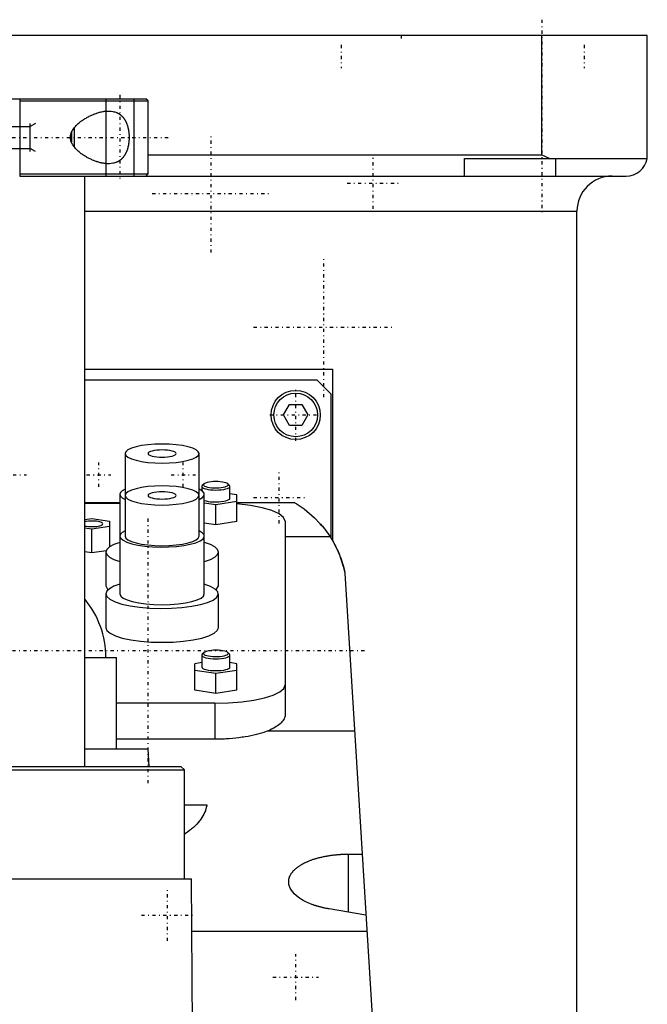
# Model space of a CAD drawing. Extents: x -90 to 90, y -97 to 327.
# Tile 5 of 5: x 1 to 90, y 179 to 319. Entities that reach past the tile are written whole.
import ezdxf

# ---------------------------------------------------------------- set-up
doc = ezdxf.new("R2010")
doc.units = 0
doc.linetypes.add('CENTER', pattern=[1.5, 0.45, -0.5, 0.05, -0.5])
for name, color, linetype in [('AM_0', 7, 'CONTINUOUS'), ('AM_10', 7, 'CONTINUOUS'), ('AM_7', 7, 'CENTER')]:
    doc.layers.add(name, color=color, linetype=linetype)

msp = doc.modelspace()

# ---------------------------------------------------------------- linework, layer by layer
at = {"layer": 'AM_0', "color": 7, "linetype": 'CONTINUOUS'}
for p, q in [((90, 316.5), (-90, 316.5)), ((75, 299.5), (75, 316.5)), ((90, 299.5), (90, 316.5)), ((-18.7, 307.5), (18.7, 307.5)), ((0.75, 307.5), (0.75, 296.5)), ((0.75, 307.2), (19, 307.2)), ((19, 307.2), (18.7, 307.5)), ((19, 296.8), (19, 307.2)), ((8.1, 302.69), (8.1, 301.31)), ((8.5, 303.36), (8.5, 300.64)), ((19, 299.5), (75, 299.5)), ((64, 299), (89.96, 299)), ((64, 296.5), (64, 299)), ((75, 299.5), (76.12, 299)), ((77, 296.5), (77, 299)), ((0.75, 296.8), (19, 296.8)), ((0.75, 296.5), (18.7, 296.5)), ((10, 212.5), (10, 296.5)), ((10, 296.5), (87, 296.5)), ((18.7, 296.5), (19, 296.8)), ((10.01, 291.5), (80, 291.5)), ((80, 30), (80, 291.5)), ((10.01, 269), (45.21, 269)), ((45.21, 269), (45.21, 244.67)), ((10, 267.5), (43, 267.5)), ((43, 267.5), (45, 265.5)), ((45, 265.5), (45, 245.02)), ((38.27, 262.5), (39.13, 264)), ((39.13, 264), (40.87, 264)), ((40.87, 264), (41.73, 262.5)), ((39.13, 261), (38.27, 262.5)), ((41.73, 262.5), (40.87, 261)), ((40.87, 261), (39.13, 261)), ((15.75, 257.01), (15.75, 251.21)), ((26.25, 251.21), (26.25, 257.01)), ((26.72, 252.47), (26.65, 252.33)), ((26.65, 252.33), (26.65, 251.73)), ((26.96, 252.7), (26.72, 252.47)), ((30.58, 252.47), (30.34, 252.7)), ((30.65, 252.33), (30.58, 252.47)), ((30.65, 250.64), (30.65, 252.33)), ((15, 251.21), (15, 237.05)), ((15.75, 251.21), (15.76, 251.13)), ((15.75, 251.05), (15.75, 245.26)), ((26.24, 251.13), (26.25, 251.21)), ((26.25, 245.26), (26.25, 251.05)), ((27, 237.05), (27, 251.21)), ((31.65, 251.12), (30.65, 251.27)), ((31.65, 247.32), (31.65, 251.12)), ((15, 250), (10, 250)), ((10, 249.97), (15, 249.97)), ((27, 250.02), (28.65, 249.77)), ((28.65, 249.77), (31.65, 250.22)), ((28.65, 246.87), (28.65, 249.77)), ((39.86, 250), (31.65, 250)), ((10, 247.61), (11, 247.76)), ((11, 247.76), (13.5, 247.38)), ((13.5, 246.64), (11, 246.26)), ((13.5, 247.38), (13.5, 243.72)), ((28.65, 246.87), (27, 247.12)), ((31.65, 247.32), (28.65, 246.87)), ((38.5, 247.38), (38.5, 219.86)), ((11, 246.26), (10, 246.41)), ((11, 242.88), (11, 246.26)), ((44.92, 245.15), (38.5, 245.15)), ((11, 242.88), (10, 243.03)), ((13.03, 243.19), (11, 242.88)), ((13, 243), (13, 238.17)), ((29, 238.17), (29, 243)), ((47, 240), (57, 77.05)), ((13, 238.17), (13.3, 237.61)), ((13, 237.05), (13, 232.22)), ((28.7, 237.61), (29, 238.17)), ((29, 232.22), (29, 237.05)), ((26.72, 228.47), (26.65, 228.33)), ((26.96, 228.69), (26.72, 228.47)), ((30.58, 228.47), (30.34, 228.69)), ((30.65, 228.33), (30.58, 228.47)), ((10.01, 228), (14.5, 228)), ((14.5, 215), (14.5, 228)), ((26.65, 227.26), (25.65, 227.11)), ((25.65, 223.32), (25.65, 227.11)), ((26.65, 228.33), (26.65, 226.64)), ((30.65, 226.64), (30.65, 228.33)), ((31.65, 227.11), (30.65, 227.26)), ((31.65, 223.32), (31.65, 227.11)), ((25.65, 226.21), (28.65, 225.77)), ((28.65, 225.77), (31.65, 226.21)), ((28.65, 222.87), (28.65, 225.77)), ((28.65, 222.87), (25.65, 223.32)), ((31.65, 223.32), (28.65, 222.87)), ((28.5, 221.5), (14.5, 221.5)), ((28.5, 221.5), (28.5, 216.36)), ((48.38, 217.5), (35.93, 217.5)), ((28.5, 216.36), (14.5, 216.36)), ((10.01, 215), (19, 215)), ((19.16, 212.5), (19, 215)), ((-24.18, 212), (24.18, 212)), ((-23.68, 212.5), (23.68, 212.5)), ((24.18, 212), (23.68, 212.5)), ((24.18, 196.5), (24.18, 212)), ((24.19, 207), (27.36, 207)), ((47.5, 191.75), (47.5, 200.01)), ((47.5, 200.01), (49.45, 200.01)), ((-25.18, 196.5), (25.18, 196.5)), ((25.43, 160.87), (25.18, 196.5)), ((49.99, 191.33), (44.74, 192.21)), ((50.13, 189), (25.23, 189))]:
    msp.add_line(p, q, dxfattribs=at)
for points in [[(21, 258.36), (19.98, 258.34), (18.99, 258.26), (18.08, 258.14), (17.29, 257.97), (16.63, 257.76), (16.15, 257.53), (15.85, 257.27), (15.75, 257.01)], [(15.75, 257.01), (15.85, 256.74), (16.15, 256.49), (16.63, 256.25), (17.29, 256.05), (18.08, 255.88), (18.99, 255.75), (19.98, 255.67), (21, 255.65), (22.02, 255.67), (23.01, 255.75), (23.92, 255.88), (24.71, 256.05), (25.37, 256.25), (25.85, 256.49), (26.15, 256.74), (26.25, 257.01), (26.15, 257.27), (25.85, 257.53), (25.37, 257.76), (24.71, 257.97), (23.92, 258.14), (23.01, 258.26), (22.02, 258.34), (21, 258.36)], [(21, 257.52), (20.61, 257.51), (20.23, 257.48), (19.89, 257.44), (19.59, 257.37), (19.34, 257.29), (19.15, 257.2), (19.04, 257.11), (19, 257.01)], [(19, 257.01), (19.04, 256.91), (19.15, 256.81), (19.34, 256.72), (19.59, 256.64), (19.89, 256.58), (20.23, 256.53), (20.61, 256.5), (21, 256.49), (21.39, 256.5), (21.77, 256.53), (22.11, 256.58), (22.41, 256.64), (22.66, 256.72), (22.85, 256.81), (22.96, 256.91), (23, 257.01), (22.96, 257.11), (22.85, 257.2), (22.66, 257.29), (22.41, 257.37), (22.11, 257.44), (21.77, 257.48), (21.39, 257.51), (21, 257.52)], [(21, 252.41), (19.98, 252.39), (18.99, 252.31), (18.08, 252.18), (17.29, 252.01), (16.63, 251.81), (16.15, 251.57), (15.85, 251.32), (15.75, 251.05)], [(15.75, 251.05), (15.85, 250.79), (16.15, 250.53), (16.63, 250.3), (17.29, 250.09), (18.08, 249.92), (18.99, 249.8), (19.98, 249.72), (21, 249.69), (22.02, 249.72), (23.01, 249.8), (23.92, 249.92), (24.71, 250.09), (25.37, 250.3), (25.85, 250.53), (26.15, 250.79), (26.25, 251.05), (26.15, 251.32), (25.85, 251.57), (25.37, 251.81), (24.71, 252.01), (23.92, 252.18), (23.01, 252.31), (22.02, 252.39), (21, 252.41)], [(26.65, 252.33), (26.69, 252.23), (26.8, 252.14), (26.99, 252.05), (27.24, 251.97), (27.54, 251.9), (27.88, 251.86), (28.26, 251.83), (28.65, 251.82), (29.04, 251.83), (29.42, 251.86), (29.76, 251.9), (30.06, 251.97), (30.31, 252.05), (30.5, 252.14), (30.61, 252.23), (30.65, 252.33)], [(28.65, 253.03), (28.3, 253.02), (27.97, 252.99), (27.66, 252.95), (27.4, 252.89), (27.18, 252.82), (27.02, 252.74), (26.93, 252.66), (26.9, 252.57), (26.94, 252.48), (27.05, 252.39), (27.23, 252.31), (27.46, 252.24), (27.74, 252.19), (28.05, 252.15), (28.39, 252.13), (28.73, 252.12), (29.08, 252.14), (29.41, 252.17), (29.7, 252.21), (29.96, 252.28), (30.16, 252.35), (30.31, 252.43), (30.39, 252.52), (30.4, 252.61), (30.34, 252.7)], [(30.34, 252.7), (30.22, 252.78), (30.05, 252.85), (29.83, 252.91), (29.58, 252.96), (29.28, 253), (28.97, 253.02), (28.65, 253.03)], [(15.75, 251.96), (15.34, 251.72), (15.08, 251.47), (15, 251.21)], [(15, 251.21), (15.08, 250.95), (15.34, 250.7), (15.75, 250.46)], [(21, 251.57), (20.61, 251.56), (20.23, 251.53), (19.89, 251.48), (19.59, 251.42), (19.34, 251.34), (19.15, 251.25), (19.04, 251.15), (19, 251.05), (19.04, 250.95), (19.15, 250.86), (19.34, 250.77), (19.59, 250.69), (19.89, 250.62), (20.23, 250.57), (20.61, 250.55), (21, 250.54), (21.39, 250.55), (21.77, 250.57), (22.11, 250.62), (22.41, 250.69), (22.66, 250.77), (22.85, 250.86), (22.96, 250.95), (23, 251.05)], [(23, 251.05), (22.96, 251.15), (22.85, 251.25), (22.66, 251.34), (22.41, 251.42), (22.11, 251.48), (21.77, 251.53), (21.39, 251.56), (21, 251.57)], [(26.25, 250.46), (26.73, 250.75), (26.97, 251.05), (26.97, 251.37), (26.73, 251.67), (26.25, 251.96)], [(27, 250.35), (27.25, 250.27), (27.55, 250.21), (27.9, 250.16), (28.27, 250.14), (28.66, 250.13), (29.05, 250.14), (29.42, 250.17), (29.77, 250.22), (30.07, 250.28), (30.32, 250.36), (30.5, 250.45), (30.61, 250.54), (30.65, 250.64)], [(38.5, 247.38), (38.28, 247.92), (37.64, 248.43), (36.61, 248.9), (35.22, 249.3), (33.55, 249.62), (31.65, 249.84)], [(12.55, 247.01), (12.52, 247.09), (12.44, 247.16), (12.31, 247.23), (12.13, 247.29), (11.91, 247.34), (11.65, 247.37), (11.38, 247.4), (11.09, 247.41), (10.79, 247.41), (10.51, 247.39), (10.24, 247.36), (10, 247.32)], [(10, 246.7), (10.24, 246.66), (10.51, 246.63), (10.79, 246.61), (11.09, 246.61), (11.38, 246.62), (11.65, 246.65), (11.91, 246.68), (12.13, 246.73), (12.31, 246.79), (12.44, 246.86), (12.52, 246.93), (12.55, 247.01)], [(15.75, 246.01), (15.34, 245.77), (15.08, 245.52), (15, 245.26)], [(15, 245.26), (15.11, 244.96), (15.44, 244.68), (15.97, 244.41), (16.68, 244.18), (17.56, 243.99), (18.56, 243.84), (19.65, 243.74), (20.79, 243.71), (21.93, 243.72), (23.05, 243.8), (24.09, 243.93), (25.01, 244.1), (25.79, 244.32), (26.39, 244.58), (26.79, 244.85), (26.98, 245.15), (26.96, 245.44), (26.71, 245.74), (26.25, 246.01)], [(15.75, 245.26), (15.85, 244.99), (16.15, 244.74), (16.63, 244.5), (17.29, 244.3), (18.08, 244.13), (18.99, 244), (19.98, 243.92), (21, 243.9), (22.02, 243.92), (23.01, 244), (23.92, 244.13), (24.71, 244.3), (25.37, 244.5), (25.85, 244.74), (26.15, 244.99), (26.25, 245.26)], [(15, 244.37), (14.15, 244.07), (13.52, 243.73), (13.13, 243.37), (13, 243)], [(29, 243), (28.87, 243.37), (28.48, 243.73), (27.86, 244.07), (27.01, 244.37)], [(13, 243), (13.13, 242.63), (13.52, 242.27), (14.14, 241.93), (14.99, 241.63)], [(27.01, 241.63), (27.86, 241.93), (28.48, 242.27), (28.87, 242.63), (29, 243)], [(15, 238.42), (14.15, 238.12), (13.52, 237.78), (13.13, 237.42), (13, 237.05)], [(13, 237.05), (13.15, 236.65), (13.59, 236.27), (14.31, 235.91), (15.27, 235.6), (16.45, 235.34), (17.8, 235.15), (19.27, 235.03), (20.8, 234.98), (22.34, 235.01), (23.83, 235.11), (25.21, 235.29), (26.44, 235.53), (27.47, 235.83), (28.25, 236.17), (28.76, 236.55), (28.99, 236.94), (28.92, 237.34), (28.55, 237.73), (27.9, 238.09), (27, 238.42)], [(15, 237.05), (15.12, 236.74), (15.46, 236.45), (16.01, 236.18), (16.76, 235.95), (17.67, 235.76), (18.7, 235.61), (19.83, 235.52), (21, 235.49), (22.17, 235.52), (23.3, 235.61), (24.33, 235.76), (25.24, 235.95), (25.99, 236.18), (26.54, 236.45), (26.88, 236.74), (27, 237.05)], [(13, 232.22), (13.15, 231.81), (13.61, 231.43), (14.35, 231.07), (15.34, 230.75), (16.56, 230.5), (17.94, 230.31), (19.44, 230.19), (21, 230.15), (22.56, 230.19), (24.06, 230.31), (25.44, 230.5), (26.66, 230.75), (27.65, 231.07), (28.39, 231.43), (28.85, 231.81), (29, 232.22)], [(26.96, 228.69), (26.9, 228.6), (26.91, 228.51), (26.99, 228.43), (27.14, 228.34), (27.34, 228.27), (27.6, 228.21), (27.89, 228.16), (28.22, 228.13), (28.57, 228.12), (28.91, 228.12), (29.25, 228.15), (29.56, 228.18), (29.84, 228.24), (30.07, 228.31), (30.25, 228.39), (30.36, 228.47), (30.4, 228.56), (30.37, 228.65), (30.28, 228.74), (30.12, 228.82), (29.9, 228.89), (29.64, 228.95), (29.33, 228.99), (29, 229.01), (28.65, 229.02)], [(28.65, 229.02), (28.33, 229.02), (28.02, 228.99), (27.72, 228.96), (27.47, 228.9), (27.25, 228.84), (27.08, 228.77), (26.96, 228.69)], [(26.65, 228.33), (26.69, 228.23), (26.8, 228.13), (26.99, 228.04), (27.24, 227.96), (27.54, 227.9), (27.88, 227.85), (28.26, 227.82), (28.65, 227.81), (29.04, 227.82), (29.42, 227.85), (29.76, 227.9), (30.06, 227.96), (30.31, 228.04), (30.5, 228.13), (30.61, 228.23), (30.65, 228.33)], [(26.65, 226.64), (26.69, 226.54), (26.8, 226.44), (26.99, 226.35), (27.24, 226.27), (27.54, 226.21), (27.88, 226.16), (28.26, 226.13), (28.65, 226.12), (29.04, 226.13), (29.42, 226.16), (29.76, 226.21), (30.06, 226.27), (30.31, 226.35), (30.5, 226.44), (30.61, 226.54), (30.65, 226.64)], [(28.5, 221.5), (30.45, 221.55), (32.33, 221.7), (34.06, 221.94), (35.57, 222.26), (36.81, 222.65), (37.74, 223.1), (38.31, 223.58), (38.5, 224.09)]]:
    msp.add_lwpolyline(points, dxfattribs=at)
for points in [[(13.37, 298.25, 0), (13.32, 298.25, 0), (13.21, 298.25, 0), (13.11, 298.26, 0), (13.05, 298.26, 0), (13, 298.27, 0), (12.89, 298.28, 0), (12.77, 298.29, 0), (12.66, 298.31, 0), (12.55, 298.33, 0), (12.43, 298.35, 0), (12.38, 298.36, 0), (12.32, 298.38, 0), (12.2, 298.4, 0), (12.08, 298.43, 0), (11.96, 298.47, 0), (11.85, 298.5, 0), (11.73, 298.54, 0), (11.67, 298.56, 0), (11.61, 298.58, 0), (11.49, 298.63, 0), (11.37, 298.67, 0), (11.31, 298.69, 0), (11.24, 298.72, 0), (11.12, 298.77, 0), (11, 298.82, 0), (10.94, 298.85, 0), (10.88, 298.88, 0), (10.76, 298.93, 0), (10.65, 298.99, 0), (10.53, 299.05, 0), (10.41, 299.11, 0), (10.29, 299.18, 0), (10.23, 299.21, 0), (10.18, 299.25, 0), (10.06, 299.31, 0), (9.95, 299.38, 0), (9.84, 299.46, 0), (9.73, 299.53, 0), (9.62, 299.61, 0), (9.56, 299.64, 0), (9.51, 299.68, 0), (9.4, 299.76, 0), (9.29, 299.85, 0), (9.19, 299.94, 0), (9.08, 300.03, 0), (8.97, 300.12, 0), (8.92, 300.17, 0), (8.87, 300.22, 0), (8.77, 300.32, 0), (8.67, 300.43, 0), (8.58, 300.54, 0), (8.49, 300.65, 0), (8.41, 300.76, 0), (8.36, 300.82, 0), (8.33, 300.88, 0), (8.25, 301, 0), (8.19, 301.12, 0), (8.13, 301.25, 0), (8.1, 301.32, 0), (8.09, 301.35, 0), (8.08, 301.37, 0), (8.08, 301.38, 0), (8.07, 301.39, 0), (8.06, 301.41, 0), (8.06, 301.43, 0), (8.05, 301.45, 0), (8.04, 301.48, 0), (8.04, 301.5, 0), (8.03, 301.51, 0), (8.03, 301.52, 0), (8.02, 301.54, 0), (8.02, 301.57, 0), (8.02, 301.58, 0), (8.01, 301.59, 0), (8.01, 301.61, 0), (8, 301.63, 0), (8, 301.65, 0), (8, 301.66, 0), (7.99, 301.68, 0), (7.99, 301.7, 0), (7.99, 301.73, 0), (7.98, 301.75, 0), (7.98, 301.77, 0), (7.98, 301.78, 0), (7.98, 301.8, 0), (7.97, 301.82, 0), (7.97, 301.84, 0), (7.97, 301.87, 0), (7.97, 301.89, 0), (7.97, 301.92, 0), (7.97, 301.93, 0), (7.97, 301.94, 0), (7.97, 301.96, 0), (7.96, 301.99, 0), (7.96, 302, 0), (7.96, 302.01, 0), (7.97, 302.04, 0), (7.97, 302.06, 0), (7.97, 302.07, 0), (7.97, 302.08, 0), (7.97, 302.11, 0), (7.97, 302.13, 0), (7.97, 302.16, 0), (7.97, 302.18, 0), (7.98, 302.2, 0), (7.98, 302.22, 0), (7.98, 302.23, 0), (7.98, 302.25, 0), (7.99, 302.27, 0), (7.99, 302.3, 0), (7.99, 302.32, 0), (8, 302.34, 0), (8, 302.35, 0), (8, 302.37, 0), (8.01, 302.39, 0), (8.01, 302.41, 0), (8.02, 302.42, 0), (8.02, 302.43, 0), (8.02, 302.46, 0), (8.03, 302.48, 0), (8.03, 302.49, 0), (8.04, 302.5, 0), (8.04, 302.52, 0), (8.05, 302.55, 0), (8.06, 302.57, 0), (8.06, 302.59, 0), (8.07, 302.61, 0), (8.08, 302.62, 0), (8.08, 302.63, 0), (8.09, 302.65, 0), (8.1, 302.68, 0), (8.13, 302.75, 0), (8.19, 302.88, 0), (8.25, 303, 0), (8.33, 303.12, 0), (8.36, 303.18, 0), (8.41, 303.24, 0), (8.49, 303.35, 0), (8.58, 303.46, 0), (8.67, 303.57, 0), (8.77, 303.68, 0), (8.87, 303.78, 0), (8.92, 303.83, 0), (8.97, 303.88, 0), (9.08, 303.97, 0), (9.19, 304.06, 0), (9.29, 304.15, 0), (9.4, 304.24, 0), (9.51, 304.32, 0), (9.56, 304.36, 0), (9.62, 304.39, 0), (9.73, 304.47, 0), (9.84, 304.54, 0), (9.95, 304.62, 0), (10.06, 304.69, 0), (10.18, 304.75, 0), (10.23, 304.79, 0), (10.29, 304.82, 0), (10.41, 304.89, 0), (10.53, 304.95, 0), (10.65, 305.01, 0), (10.76, 305.07, 0), (10.88, 305.12, 0), (10.94, 305.15, 0), (11, 305.18, 0), (11.12, 305.23, 0), (11.24, 305.28, 0), (11.31, 305.31, 0), (11.37, 305.33, 0), (11.49, 305.37, 0), (11.61, 305.42, 0), (11.67, 305.44, 0), (11.73, 305.46, 0), (11.85, 305.5, 0), (11.96, 305.53, 0), (12.08, 305.57, 0), (12.2, 305.6, 0), (12.32, 305.62, 0), (12.38, 305.64, 0), (12.43, 305.65, 0), (12.55, 305.67, 0), (12.66, 305.69, 0), (12.77, 305.71, 0), (12.89, 305.72, 0), (13, 305.73, 0), (13.05, 305.74, 0), (13.11, 305.74, 0), (13.21, 305.75, 0), (13.32, 305.75, 0), (13.37, 305.75, 0)], [(13.37, 305.75, 0), (13.5, 305.75, 0), (13.76, 305.73, 0), (14.01, 305.69, 0), (14.14, 305.66, 0), (14.27, 305.63, 0), (14.41, 305.58, 0), (14.45, 305.57, 0), (14.49, 305.55, 0), (14.51, 305.54, 0), (14.53, 305.53, 0), (14.57, 305.52, 0), (14.61, 305.5, 0), (14.65, 305.48, 0), (14.69, 305.46, 0), (14.73, 305.44, 0), (14.74, 305.43, 0), (14.76, 305.42, 0), (14.8, 305.4, 0), (14.84, 305.38, 0), (14.88, 305.35, 0), (14.91, 305.33, 0), (14.95, 305.3, 0), (14.97, 305.29, 0), (14.98, 305.28, 0), (15.02, 305.25, 0), (15.06, 305.23, 0), (15.09, 305.2, 0), (15.12, 305.17, 0), (15.16, 305.14, 0), (15.17, 305.13, 0), (15.19, 305.11, 0), (15.22, 305.08, 0), (15.26, 305.05, 0), (15.29, 305.02, 0), (15.32, 304.99, 0), (15.35, 304.96, 0), (15.37, 304.94, 0), (15.38, 304.92, 0), (15.41, 304.89, 0), (15.44, 304.86, 0), (15.46, 304.84, 0), (15.47, 304.82, 0), (15.5, 304.78, 0), (15.53, 304.75, 0), (15.54, 304.73, 0), (15.56, 304.71, 0), (15.58, 304.67, 0), (15.61, 304.63, 0), (15.64, 304.59, 0), (15.66, 304.55, 0), (15.69, 304.51, 0), (15.7, 304.49, 0), (15.71, 304.47, 0), (15.74, 304.43, 0), (15.76, 304.39, 0), (15.79, 304.34, 0), (15.81, 304.3, 0), (15.83, 304.25, 0), (15.84, 304.23, 0), (15.86, 304.21, 0), (15.88, 304.16, 0), (15.9, 304.11, 0), (15.92, 304.06, 0), (15.94, 304.01, 0), (15.96, 303.96, 0), (15.97, 303.94, 0), (15.98, 303.91, 0), (16, 303.86, 0), (16.02, 303.81, 0), (16.04, 303.75, 0), (16.06, 303.7, 0), (16.07, 303.64, 0), (16.08, 303.62, 0), (16.09, 303.59, 0), (16.11, 303.53, 0), (16.12, 303.48, 0), (16.14, 303.42, 0), (16.15, 303.36, 0), (16.17, 303.3, 0), (16.17, 303.27, 0), (16.18, 303.24, 0), (16.19, 303.19, 0), (16.2, 303.13, 0), (16.21, 303.1, 0), (16.21, 303.07, 0), (16.22, 303.01, 0), (16.23, 302.95, 0), (16.24, 302.92, 0), (16.24, 302.89, 0), (16.25, 302.82, 0), (16.26, 302.76, 0), (16.27, 302.7, 0), (16.27, 302.64, 0), (16.28, 302.58, 0), (16.28, 302.55, 0), (16.29, 302.52, 0), (16.29, 302.46, 0), (16.3, 302.4, 0), (16.3, 302.33, 0), (16.3, 302.27, 0), (16.3, 302.21, 0), (16.3, 302.18, 0), (16.31, 302.15, 0), (16.31, 302.09, 0), (16.31, 302.03, 0), (16.31, 302, 0)], [(16.31, 302, 0), (16.31, 301.97, 0), (16.31, 301.91, 0), (16.31, 301.85, 0), (16.3, 301.82, 0), (16.3, 301.79, 0), (16.3, 301.73, 0), (16.3, 301.67, 0), (16.3, 301.6, 0), (16.29, 301.54, 0), (16.29, 301.48, 0), (16.28, 301.45, 0), (16.28, 301.42, 0), (16.27, 301.36, 0), (16.27, 301.3, 0), (16.26, 301.24, 0), (16.25, 301.18, 0), (16.24, 301.11, 0), (16.24, 301.08, 0), (16.23, 301.05, 0), (16.22, 300.99, 0), (16.21, 300.93, 0), (16.21, 300.9, 0), (16.2, 300.87, 0), (16.19, 300.81, 0), (16.18, 300.76, 0), (16.17, 300.73, 0), (16.17, 300.7, 0), (16.15, 300.64, 0), (16.14, 300.58, 0), (16.12, 300.52, 0), (16.11, 300.47, 0), (16.09, 300.41, 0), (16.08, 300.38, 0), (16.07, 300.36, 0), (16.06, 300.3, 0), (16.04, 300.25, 0), (16.02, 300.19, 0), (16, 300.14, 0), (15.98, 300.09, 0), (15.97, 300.06, 0), (15.96, 300.04, 0), (15.94, 299.99, 0), (15.92, 299.94, 0), (15.9, 299.89, 0), (15.88, 299.84, 0), (15.86, 299.79, 0), (15.84, 299.77, 0), (15.83, 299.75, 0), (15.81, 299.7, 0), (15.79, 299.66, 0), (15.76, 299.61, 0), (15.74, 299.57, 0), (15.71, 299.53, 0), (15.7, 299.51, 0), (15.69, 299.49, 0), (15.66, 299.45, 0), (15.64, 299.41, 0), (15.61, 299.37, 0), (15.58, 299.33, 0), (15.56, 299.29, 0), (15.54, 299.27, 0), (15.53, 299.25, 0), (15.5, 299.22, 0), (15.47, 299.18, 0), (15.46, 299.16, 0), (15.44, 299.14, 0), (15.41, 299.11, 0), (15.38, 299.08, 0), (15.37, 299.06, 0), (15.35, 299.04, 0), (15.32, 299.01, 0), (15.29, 298.98, 0), (15.26, 298.95, 0), (15.22, 298.92, 0), (15.19, 298.89, 0), (15.17, 298.87, 0), (15.16, 298.86, 0), (15.12, 298.83, 0), (15.09, 298.8, 0), (15.06, 298.77, 0), (15.02, 298.75, 0), (14.98, 298.72, 0), (14.97, 298.71, 0), (14.95, 298.7, 0), (14.91, 298.67, 0), (14.88, 298.65, 0), (14.84, 298.62, 0), (14.8, 298.6, 0), (14.76, 298.58, 0), (14.74, 298.57, 0), (14.73, 298.56, 0), (14.69, 298.54, 0), (14.65, 298.52, 0), (14.61, 298.5, 0), (14.57, 298.48, 0), (14.53, 298.47, 0), (14.51, 298.46, 0), (14.49, 298.45, 0), (14.45, 298.43, 0), (14.41, 298.42, 0), (14.27, 298.37, 0), (14.14, 298.34, 0), (14.01, 298.31, 0), (13.76, 298.27, 0), (13.5, 298.25, 0), (13.37, 298.25, 0)], [(89.96, 299, 0), (89.97, 299.08, 0), (89.99, 299.25, 0), (90, 299.42, 0), (90, 299.5, 0)], [(39.86, 250, 0), (39.89, 249.98, 0), (39.97, 249.94, 0), (40.07, 249.88, 0), (40.12, 249.84, 0), (40.19, 249.8, 0), (40.33, 249.72, 0), (40.49, 249.61, 0), (41.18, 249.13, 0), (42.69, 247.86, 0), (43.5, 247.02, 0)], [(43.81, 246.66, 0), (43.8, 246.67, 0), (43.76, 246.69, 0), (43.73, 246.71, 0), (43.72, 246.72, 0), (43.7, 246.73, 0), (43.68, 246.75, 0), (43.65, 246.77, 0), (43.63, 246.79, 0), (43.61, 246.81, 0), (43.59, 246.83, 0), (43.58, 246.84, 0), (43.57, 246.85, 0), (43.56, 246.87, 0), (43.54, 246.89, 0), (43.53, 246.91, 0), (43.52, 246.93, 0), (43.51, 246.95, 0), (43.51, 246.96, 0), (43.51, 246.97, 0), (43.5, 246.99, 0), (43.5, 247.01, 0), (43.5, 247.02, 0)], [(43.5, 247.02, 0), (43.5, 247.02, 0), (43.5, 247.02, 0), (43.5, 247.01, 0), (43.51, 247.01, 0), (43.51, 247.01, 0), (43.51, 247, 0), (43.52, 247, 0), (43.53, 246.99, 0), (43.54, 246.98, 0), (43.55, 246.97, 0), (43.55, 246.96, 0), (43.56, 246.95, 0), (43.57, 246.94, 0), (43.59, 246.92, 0), (43.6, 246.9, 0), (43.62, 246.88, 0), (43.64, 246.86, 0), (43.65, 246.85, 0), (43.66, 246.84, 0), (43.68, 246.81, 0), (43.7, 246.79, 0), (43.72, 246.77, 0), (43.73, 246.76, 0), (43.75, 246.73, 0), (43.78, 246.7, 0), (43.79, 246.68, 0), (43.81, 246.66, 0), (43.83, 246.63, 0), (43.86, 246.59, 0), (43.89, 246.56, 0), (43.93, 246.52, 0), (43.96, 246.48, 0), (43.97, 246.46, 0), (43.99, 246.44, 0), (44.03, 246.39, 0), (44.06, 246.35, 0), (44.1, 246.31, 0), (44.13, 246.26, 0), (44.17, 246.21, 0), (44.19, 246.19, 0), (44.21, 246.16, 0), (44.24, 246.12, 0), (44.28, 246.06, 0), (44.32, 246.01, 0), (44.36, 245.96, 0), (44.4, 245.91, 0), (44.42, 245.88, 0), (44.44, 245.85, 0), (44.48, 245.8, 0), (44.52, 245.74, 0), (44.56, 245.69, 0), (44.6, 245.63, 0), (44.64, 245.57, 0), (44.66, 245.54, 0), (44.68, 245.51, 0), (44.72, 245.44, 0), (44.77, 245.38, 0), (44.81, 245.31, 0), (44.85, 245.25, 0), (44.9, 245.18, 0), (44.92, 245.15, 0), (44.94, 245.11, 0), (44.98, 245.05, 0), (45.03, 244.98, 0), (45.05, 244.94, 0), (45.07, 244.9, 0), (45.12, 244.83, 0), (45.16, 244.76, 0), (45.18, 244.72, 0), (45.2, 244.69, 0), (45.25, 244.61, 0), (45.29, 244.53, 0), (45.34, 244.46, 0), (45.38, 244.38, 0), (45.42, 244.3, 0), (45.45, 244.26, 0), (45.47, 244.22, 0), (45.51, 244.14, 0), (45.55, 244.06, 0), (45.6, 243.98, 0), (45.64, 243.89, 0), (45.68, 243.81, 0), (45.71, 243.77, 0), (45.73, 243.72, 0), (45.77, 243.64, 0), (45.81, 243.55, 0), (45.85, 243.46, 0), (45.89, 243.37, 0), (45.94, 243.29, 0), (45.96, 243.24, 0), (45.98, 243.2, 0), (46.02, 243.11, 0), (46.06, 243.01, 0), (46.19, 242.69, 0), (46.41, 242.12, 0), (46.51, 241.82, 0), (46.61, 241.52, 0), (46.78, 240.92, 0), (46.93, 240.31, 0), (47, 240, 0)], [(43.81, 246.66, 0), (44, 246.42, 0), (44.38, 245.94, 0), (44.74, 245.42, 0), (44.92, 245.15, 0)], [(44.92, 245.15, 0), (45.37, 244.4, 0), (46.16, 242.76, 0), (46.77, 240.96, 0), (47, 240, 0)], [(38.5, 219.86, 0), (38.5, 219.8, 0), (38.48, 219.66, 0), (38.45, 219.52, 0), (38.43, 219.45, 0), (38.4, 219.38, 0), (38.34, 219.24, 0), (38.26, 219.1, 0), (38.16, 218.96, 0), (38.04, 218.82, 0), (37.91, 218.68, 0), (37.84, 218.61, 0), (37.77, 218.55, 0), (37.6, 218.41, 0), (37.42, 218.28, 0), (37.23, 218.15, 0), (37.02, 218.02, 0), (36.8, 217.9, 0), (36.69, 217.84, 0), (36.57, 217.78, 0), (36.32, 217.66, 0), (36.07, 217.55, 0), (35.93, 217.5, 0)], [(35.93, 217.5, 0), (35.78, 217.44, 0), (35.47, 217.33, 0), (35.13, 217.23, 0), (34.96, 217.18, 0), (34.78, 217.13, 0), (34.42, 217.03, 0), (34.03, 216.94, 0), (33.63, 216.85, 0), (33.22, 216.77, 0), (32.8, 216.7, 0), (32.58, 216.66, 0), (32.37, 216.63, 0), (31.92, 216.57, 0), (31.47, 216.52, 0), (31.02, 216.47, 0), (30.56, 216.43, 0), (30.1, 216.4, 0), (29.87, 216.39, 0), (29.64, 216.38, 0), (29.18, 216.37, 0), (28.72, 216.36, 0), (28.5, 216.36, 0)], [(27.36, 207, 0), (27.34, 206.88, 0), (27.29, 206.65, 0), (27.23, 206.41, 0), (27.19, 206.29, 0), (27.15, 206.17, 0), (27.05, 205.93, 0), (26.94, 205.69, 0), (26.81, 205.45, 0), (26.66, 205.22, 0), (26.5, 204.98, 0), (26.41, 204.86, 0), (26.32, 204.74, 0), (26.13, 204.51, 0), (25.92, 204.27, 0), (25.69, 204.04, 0), (25.45, 203.81, 0), (25.19, 203.59, 0), (25.06, 203.47, 0), (24.92, 203.36, 0), (24.63, 203.14, 0), (24.33, 202.93, 0), (24.18, 202.82, 0)], [(39, 196.08, 0), (39, 196.1, 0), (39, 196.16, 0), (39, 196.21, 0), (39.01, 196.24, 0), (39.01, 196.27, 0), (39.02, 196.32, 0), (39.02, 196.37, 0), (39.03, 196.43, 0), (39.04, 196.48, 0), (39.06, 196.54, 0), (39.06, 196.56, 0), (39.07, 196.59, 0), (39.09, 196.65, 0), (39.1, 196.7, 0), (39.12, 196.76, 0), (39.14, 196.81, 0), (39.17, 196.87, 0), (39.18, 196.89, 0), (39.19, 196.92, 0), (39.22, 196.98, 0), (39.25, 197.03, 0), (39.26, 197.06, 0), (39.27, 197.08, 0), (39.31, 197.14, 0), (39.34, 197.19, 0), (39.36, 197.22, 0), (39.37, 197.25, 0), (39.41, 197.3, 0), (39.45, 197.35, 0), (39.49, 197.41, 0), (39.53, 197.46, 0), (39.57, 197.51, 0), (39.59, 197.54, 0), (39.62, 197.57, 0), (39.66, 197.62, 0), (39.71, 197.67, 0), (39.76, 197.72, 0), (39.81, 197.77, 0), (39.87, 197.83, 0), (39.89, 197.85, 0), (39.92, 197.88, 0), (39.98, 197.93, 0), (40.03, 197.98, 0), (40.09, 198.03, 0), (40.15, 198.08, 0), (40.22, 198.12, 0), (40.25, 198.15, 0), (40.28, 198.17, 0), (40.35, 198.22, 0), (40.41, 198.27, 0), (40.48, 198.31, 0), (40.55, 198.36, 0), (40.62, 198.41, 0), (40.66, 198.43, 0), (40.69, 198.45, 0), (40.77, 198.5, 0), (40.84, 198.54, 0), (40.92, 198.58, 0), (41, 198.63, 0), (41.07, 198.67, 0), (41.11, 198.69, 0), (41.15, 198.71, 0), (41.24, 198.75, 0), (41.32, 198.79, 0), (41.36, 198.81, 0), (41.4, 198.83, 0), (41.48, 198.87, 0), (41.57, 198.91, 0), (41.61, 198.93, 0), (41.65, 198.95, 0), (41.74, 198.98, 0), (41.83, 199.02, 0), (41.92, 199.06, 0), (42.01, 199.09, 0), (42.11, 199.13, 0), (42.16, 199.15, 0), (42.2, 199.16, 0), (42.3, 199.2, 0), (42.4, 199.23, 0), (42.5, 199.27, 0), (42.6, 199.3, 0), (42.71, 199.33, 0), (42.76, 199.35, 0), (42.81, 199.37, 0), (42.92, 199.4, 0), (43.03, 199.43, 0), (43.14, 199.46, 0), (43.25, 199.49, 0), (43.36, 199.52, 0), (43.41, 199.53, 0), (43.47, 199.55, 0), (43.59, 199.57, 0), (43.7, 199.6, 0), (43.82, 199.63, 0), (43.93, 199.65, 0), (44.05, 199.67, 0), (44.11, 199.69, 0), (44.17, 199.7, 0), (44.29, 199.72, 0), (44.41, 199.74, 0), (44.53, 199.76, 0), (44.66, 199.78, 0), (44.78, 199.8, 0), (44.84, 199.81, 0), (44.9, 199.82, 0), (45.03, 199.84, 0), (45.15, 199.86, 0), (45.22, 199.86, 0), (45.28, 199.87, 0), (45.41, 199.89, 0), (45.53, 199.9, 0), (45.6, 199.91, 0), (45.66, 199.91, 0), (45.79, 199.93, 0), (45.91, 199.94, 0), (46.04, 199.95, 0), (46.17, 199.96, 0), (46.3, 199.97, 0), (46.36, 199.97, 0), (46.42, 199.98, 0), (46.55, 199.98, 0), (46.68, 199.99, 0), (46.81, 199.99, 0), (46.93, 200, 0), (47.06, 200, 0), (47.12, 200, 0), (47.19, 200, 0), (47.31, 200.01, 0), (47.44, 200.01, 0), (47.5, 200.01, 0)], [(44.74, 192.21, 0), (44.69, 192.22, 0), (44.6, 192.24, 0), (44.5, 192.26, 0), (44.45, 192.27, 0), (44.4, 192.27, 0), (44.31, 192.29, 0), (44.21, 192.31, 0), (44.11, 192.33, 0), (44.02, 192.35, 0), (43.92, 192.37, 0), (43.88, 192.38, 0), (43.83, 192.4, 0), (43.74, 192.42, 0), (43.65, 192.44, 0), (43.55, 192.46, 0), (43.46, 192.49, 0), (43.37, 192.51, 0), (43.33, 192.52, 0), (43.28, 192.54, 0), (43.2, 192.56, 0), (43.11, 192.59, 0), (43.06, 192.6, 0), (43.02, 192.61, 0), (42.94, 192.64, 0), (42.85, 192.67, 0), (42.81, 192.68, 0), (42.77, 192.69, 0), (42.68, 192.72, 0), (42.6, 192.75, 0), (42.52, 192.78, 0), (42.44, 192.81, 0), (42.36, 192.83, 0), (42.32, 192.85, 0), (42.28, 192.86, 0), (42.2, 192.89, 0), (42.12, 192.92, 0), (41.86, 193.03, 0), (41.45, 193.22, 0), (41.06, 193.43, 0), (40.7, 193.65, 0), (40.53, 193.76, 0), (40.36, 193.88, 0), (40.06, 194.12, 0), (39.8, 194.37, 0), (39.57, 194.63, 0), (39.38, 194.89, 0), (39.23, 195.16, 0), (39.16, 195.29, 0), (39.11, 195.42, 0), (39.04, 195.69, 0), (39, 195.95, 0), (39, 196.08, 0)]]:
    msp.add_polyline3d(points, dxfattribs=at)
for radius in [3.5, 3.1]:
    msp.add_circle((40, 262.5), radius, dxfattribs=at)
for centre, radius, start, end in [((87, 299.5), 3, 270, 350.4059), ((85, 291.5), 5, 90, 180), ((0, 228), 13, 0, 39.7151)]:
    msp.add_arc(centre, radius, start, end, dxfattribs=at)
at = {"layer": 'AM_10', "color": 7, "linetype": 'CONTINUOUS'}
for p, q in [((13, 307.5), (13, 296.5)), ((17, 307.5), (17, 296.5)), ((-10, 303.57), (2.26, 303.57)), ((2.26, 300), (2.26, 304)), ((3, 304), (2.26, 303.57)), ((-10, 300.43), (2.26, 300.43)), ((3, 300), (2.26, 300.43))]:
    msp.add_line(p, q, dxfattribs=at)
at = {"layer": 'AM_7', "color": 4, "linetype": 'CENTER'}
for p, q in [((75, 318.75), (75, 291.25)), ((55, 316.52), (55, 315.98)), ((46.46, 315.15), (46.46, 311.85)), ((81, 315.15), (81, 311.85)), ((15, 308.05), (15, 295.95)), ((-22, 302), (22, 302)), ((28, 285.6), (28, 302.4)), ((51, 291.82), (51, 299.18)), ((47.33, 295.5), (54.67, 295.5)), ((19.6, 294), (36.4, 294)), ((44, 265.02), (44, 284.98)), ((34.02, 275), (53.98, 275)), ((40, 258.82), (40, 266.18)), ((36.33, 262.5), (43.67, 262.5)), ((12, 252.27), (12, 255.73)), ((24, 252.27), (24, 255.73)), ((-1.73, 254), (1.73, 254)), ((10.27, 254), (13.73, 254)), ((22.27, 254), (25.73, 254)), ((37.67, 247.07), (37.67, 254.43)), ((34, 250.75), (41.35, 250.75)), ((19, 210.1), (19, 247.9)), ((-49.88, 229), (49.88, 229)), ((21.75, 187.65), (21.75, 195)), ((18.07, 191.33), (25.43, 191.33)), ((40, 179.25), (40, 185.75)), ((36.75, 182.5), (43.25, 182.5))]:
    msp.add_line(p, q, dxfattribs=at)

doc.saveas('drawing.dxf')
